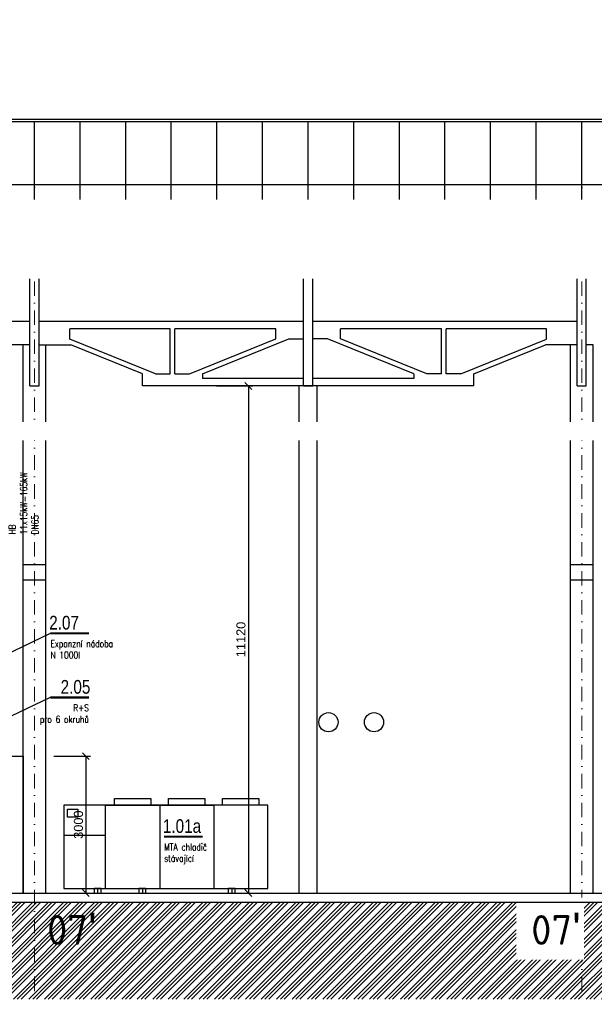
# Model space of a CAD drawing. Header units: millimetres. Extents: x -15830 to 4680139, y -28864 to 2281735.
# Tile 146 of 256: x 279604 to 292204, y 47208 to 68798. Entities that reach past the tile are written whole.
import ezdxf
from ezdxf import colors
from ezdxf.entities.mleader import LeaderData, LeaderLine
from ezdxf.math import Vec2, Vec3

# ---------------------------------------------------------------- set-up
doc = ezdxf.new("R2010")
doc.units = ezdxf.units.MM
doc.linetypes.add('DASHDOT', pattern=[25.4, 12.7, -6.35, 0, -6.35])
for name, color, linetype in [('0 @ 200', 7, 'Continuous'), ('NWT_UT_POZICE', 32, 'Continuous'), ('NWT_UT_TEXT', 90, 'Continuous'), ('NWT_UT_ZARIZENI', 4, 'Continuous'), ('UT_TEXT', 90, 'Continuous')]:
    doc.layers.add(name, color=color, linetype=linetype)
for name, color, linetype, lineweight in [('A99_N_txt-popis-50', 240, 'Continuous', 9), ('A99_N_txt-popis-50 @ 200', 240, 'Continuous', 9), ('VZT-KOTY', 2, 'Continuous', 25)]:
    doc.layers.add(name, color=color, linetype=linetype, lineweight=lineweight)
doc.styles.add('A99_popis', font='isocpeur.ttf')
doc.styles.add('ad_popis 100', font='isocpeur.ttf', dxfattribs={"height": 200})
doc.styles.add('ARIAL', font='arial.ttf', dxfattribs={"width": 0.8})
doc.styles.add('ROMANS', font='romans.shx', dxfattribs={"width": 0.8})
doc.styles.get("Standard").update_dxf_attribs({"font": 'arial.ttf'})
doc.dimstyles.new('M 1-100', dxfattribs={"dimscale": 100, "dimtxt": 2, "dimasz": 1.5, "dimexe": 1, "dimexo": 3, "dimgap": 0.6, "dimtad": 1, "dimdec": 0, "dimrnd": 5, "dimdsep": 46, "dimtxsty": 'Standard', "dimblk": 'OBLIQUE', "dimcen": 0.09, "dimclrd": 256, "dimclre": 256, "dimclrt": 256, "dimadec": 0, "dimazin": 0, "dimtfac": 1, "dimtdec": 0, "dimtmove": 1, "dimatfit": 3, "dimldrblk": 'OBLIQUE', "dimfxl": 0, "dimtolj": 1, "dimtzin": 0, "dimlwd": -1, "dimlwe": -1, "dimarcsym": 0})

# ---------------------------------------------------------------- blocks, each defined once
blk = doc.blocks.new('_Oblique')
at = {"color": 0, "linetype": 'ByBlock', "lineweight": -2}
blk.add_line((0.5, 0.5), (-0.5, -0.5), dxfattribs=at)
blk = doc.blocks.new('*D674')
at = {"layer": 'Defpoints', "color": 0, "transparency": 16777216}
for p in [(279679, 52648), (279679, 49648), (281055, 49648)]:
    blk.add_point(p, dxfattribs=at)
at = {"layer": 'VZT-KOTY', "transparency": 16777216}
for p, q in [((280355, 52648), (281155, 52648)), ((281055, 52648), (281055, 49648)), ((280355, 49648), (281155, 49648))]:
    blk.add_line(p, q, dxfattribs=at)
at = {"layer": 'VZT-KOTY', "transparency": 16777216, "xscale": 150, "yscale": 150, "zscale": 150}
for p, rotation in [((281055, 52648), 90), ((281055, 49648), 270)]:
    blk.add_blockref('_Oblique', p, dxfattribs=dict(at, rotation=rotation))
at = {"layer": 'VZT-KOTY', "lineweight": 90, "transparency": 16777216, "insert": (280893, 51148), "char_height": 200, "attachment_point": 5, "rotation": 90}
blk.add_mtext('\\A1;3000', dxfattribs=at)
blk = doc.blocks.new('*D673')
at = {"layer": 'Defpoints', "color": 0, "transparency": 16777216}
for p in [(282298, 60768), (282298, 49648), (284618, 49648)]:
    blk.add_point(p, dxfattribs=at)
at = {"layer": 'VZT-KOTY', "transparency": 16777216}
for p, q in [((283918, 60768), (284718, 60768)), ((284618, 60768), (284618, 49648)), ((283918, 49648), (284718, 49648))]:
    blk.add_line(p, q, dxfattribs=at)
at = {"layer": 'VZT-KOTY', "transparency": 16777216, "xscale": 150, "yscale": 150, "zscale": 150}
for p, rotation in [((284618, 60768), 90), ((284618, 49648), 270)]:
    blk.add_blockref('_Oblique', p, dxfattribs=dict(at, rotation=rotation))
at = {"layer": 'VZT-KOTY', "lineweight": 90, "transparency": 16777216, "insert": (284456, 55208), "char_height": 200, "attachment_point": 5, "rotation": 90}
blk.add_mtext('\\A1;11120', dxfattribs=at)
blk = doc.blocks.new('*U1031')
at = {"layer": 'A99_N_txt-popis-50 @ 200', "lineweight": 9}
ml = blk.add_multileader_mtext('Standard', dxfattribs=at)
ml.set_content('\\A1;{\\C256;odvodňovací systém \\Pbude součásti \\Pdodávky opláštění}', color=1, style='A99_popis')
ml.set_leader_properties(color=256, linetype='ByLayer', lineweight=-1)
ml.build(insert=Vec2(0, 0))
ml.multileader.update_dxf_attribs({"dogleg_length": 1, "arrow_head_size": 300, "scale": 200})
ctx = ml.context
ctx.base_point, ctx.scale, ctx.char_height, ctx.arrow_head_size, ctx.landing_gap_size, ctx.plane_origin = Vec3(114277, 64593), 200, 400, 300, 250, Vec3(117789, 60438)
notes = []
notes.append((ctx, [(1, (1, 1, 0), (124507, 64593), (-1, 0), 4890, [(0, [(125182, 62678)], 0, [])])]))
ctx.mtext.insert, ctx.mtext.width, ctx.mtext.defined_height, ctx.mtext.flow_direction = Vec3(114527, 64853), 5020, 63.5, 5
ctx.mtext.has_bg_fill, ctx.mtext.bg_color, ctx.mtext.bg_scale_factor, ctx.mtext.bg_transparency, ctx.mtext.use_window_bg_color = 1, -1073741824, 1, 0, 1
for ctx, leaders in notes:
    for number, flags, end, landing, length, lines in leaders:
        leader = LeaderData()
        leader.index, (leader.has_last_leader_line, leader.has_dogleg_vector, leader.attachment_direction) = number, flags
        leader.last_leader_point, leader.dogleg_vector, leader.dogleg_length = Vec3(end), Vec3(landing), length
        for number, points, colour, breaks in lines:
            line = LeaderLine()
            line.index, line.vertices, line.color, line.breaks = number, Vec3.list(points), colors.encode_raw_color(colour), breaks
            leader.lines.append(line)
        ctx.leaders.append(leader)

msp = doc.modelspace()

# ---------------------------------------------------------------- hatches: boundary and pattern name
at = {"layer": '0 @ 200', "linetype": 'Continuous', "lineweight": 0}
h = msp.add_hatch(dxfattribs=at)
h.set_pattern_fill('ZEM_PUVODNI', color=256, scale=0.3, angle=90)
h.set_pattern_definition([(225, (-794946.05, 268613.25), (169.705627, -169.705627), []), (225, (-795030.9, 268613.25), (169.705627, -169.705627), []), (225, (-795115.76, 268613.25), (169.705627, -169.705627), [])])
h.paths.add_polyline_path([(210058.95, 49348.252), (210058.95, 47323.252), (369396.45, 47323.252), (369396.45, 49228.252), (365028.95, 49228.252), (365028.95, 49448.252), (219828.95, 49448.252), (219828.95, 49348.252), (219378.95, 49348.252)])

# ---------------------------------------------------------------- linework, layer by layer
for p, q in [((358428.95, 66610.615), (225978.95, 66610.615)), ((358378.95, 66560.615), (226028.95, 66560.615)), ((279928.95, 63729.204), (279928.95, 66560.615)), ((280928.95, 63729.204), (280928.95, 66560.615)), ((281928.95, 63729.204), (281928.95, 66560.615)), ((282928.95, 63729.204), (282928.95, 66560.615)), ((283928.95, 63729.204), (283928.95, 66560.615)), ((284928.95, 63729.204), (284928.95, 66560.615)), ((285928.95, 63729.204), (285928.95, 66560.615)), ((286928.95, 63729.204), (286928.95, 66560.615)), ((287928.95, 63729.204), (287928.95, 66560.615)), ((288928.95, 63729.204), (288928.95, 66560.615)), ((289928.95, 63729.204), (289928.95, 66560.615)), ((290928.95, 63729.204), (290928.95, 66560.615)), ((291928.95, 63729.204), (291928.95, 66560.615)), ((226028.95, 65181.217), (358378.95, 65181.217)), ((226028.95, 63729.204), (358378.95, 63729.204)), ((279828.95, 60768.252), (279828.95, 63548.252)), ((280028.95, 63548.252), (279828.95, 63548.252)), ((279828.95, 60768.252), (279828.95, 63548.252)), ((280028.95, 63548.252), (279828.95, 63548.252)), ((280028.95, 60768.252), (280028.95, 63548.252)), ((280028.95, 60768.252), (280028.95, 63548.252)), ((291828.95, 60768.252), (291828.95, 63548.252)), ((292028.95, 63548.252), (291828.95, 63548.252)), ((291828.95, 60768.252), (291828.95, 63548.252)), ((292028.95, 63548.252), (291828.95, 63548.252)), ((292028.95, 60768.252), (292028.95, 63548.252)), ((292028.95, 60768.252), (292028.95, 63548.252)), ((285828.95, 60768.252), (285828.95, 63328.252)), ((286028.95, 63328.252), (285828.95, 63328.252)), ((286028.95, 60768.252), (286028.95, 63328.252)), ((279828.95, 63132.769), (274028.95, 63132.769)), ((285828.95, 63132.769), (280028.95, 63132.769)), ((291828.95, 63132.769), (286028.95, 63132.769)), ((292378.95, 63132.769), (292028.95, 63132.769)), ((279828.95, 62178.252), (274028.95, 62178.252)), ((285828.95, 62178.252), (280028.95, 62178.252)), ((282903.95, 62017.317), (280705.768, 62017.317)), ((280705.768, 61794.383), (280705.768, 62017.317)), ((282903.95, 61030.123), (282903.95, 62017.317)), ((285221.644, 62017.317), (283003.95, 62017.317)), ((283003.95, 61030.123), (283003.95, 62017.317)), ((285221.644, 61802.329), (285221.644, 62017.317)), ((291828.95, 62178.252), (286028.95, 62178.252)), ((288853.95, 62017.317), (286636.257, 62017.317)), ((286636.257, 61802.329), (286636.257, 62017.317)), ((288853.95, 61030.123), (288853.95, 62017.317)), ((291152.132, 62017.317), (288953.95, 62017.317)), ((288953.95, 61030.123), (288953.95, 62017.317)), ((291152.132, 61794.383), (291152.132, 62017.317)), ((282582.435, 61030.123), (280705.768, 61794.383)), ((283325.466, 61030.123), (285221.644, 61802.329)), ((283609.45, 61030.123), (285505.628, 61802.329)), ((285505.628, 61802.329), (285828.95, 61802.329)), ((286352.273, 61802.329), (286028.95, 61802.329)), ((288248.45, 61030.123), (286352.273, 61802.329)), ((288532.435, 61030.123), (286636.257, 61802.329)), ((289275.466, 61030.123), (291152.132, 61794.383)), ((279828.95, 61671.394), (279134.112, 61671.394)), ((279678.95, 49648.252), (279678.95, 61671.394)), ((280028.95, 61671.394), (280723.789, 61671.394)), ((280178.95, 49648.252), (280178.95, 61671.394)), ((282298.45, 61030.123), (280723.789, 61671.394)), ((289559.45, 61030.123), (291134.112, 61671.394)), ((291828.95, 61671.394), (291134.112, 61671.394)), ((291678.95, 49648.252), (291678.95, 61671.394)), ((292178.95, 61671.394), (292028.95, 61671.394)), ((292178.95, 49648.252), (292178.95, 61671.394)), ((282298.45, 60768.252), (282298.45, 61030.123)), ((282582.435, 61030.123), (282903.95, 61030.123)), ((283003.95, 61030.123), (283325.466, 61030.123)), ((283609.45, 61030.123), (283609.45, 60929.187)), ((285828.95, 60929.187), (283609.45, 60929.187)), ((288248.45, 60929.187), (286028.95, 60929.187)), ((288248.45, 61030.123), (288248.45, 60929.187)), ((288853.95, 61030.123), (288532.435, 61030.123)), ((289275.466, 61030.123), (288953.95, 61030.123)), ((289559.45, 60768.252), (289559.45, 61030.123)), ((279828.95, 60768.252), (280028.95, 60768.252)), ((289559.45, 60768.252), (282298.45, 60768.252)), ((285728.95, 49648.252), (285728.95, 60768.252)), ((285828.95, 60768.252), (286028.95, 60768.252)), ((286128.95, 49648.252), (286128.95, 60768.252)), ((291828.95, 60768.252), (292028.95, 60768.252)), ((280178.95, 56847.869), (279678.95, 56847.869)), ((292178.95, 56847.869), (291678.95, 56847.869)), ((280178.95, 56508.252), (279678.95, 56508.252)), ((292178.95, 56508.252), (291678.95, 56508.252)), ((220178.95, 49648.252), (364728.95, 49648.252))]:
    msp.add_line(p, q)
at = {"linetype": 'DASHDOT', "lineweight": 5, "ltscale": 25}
for p, q in [((279928.95, 65598.252), (279928.95, 47208.252)), ((291928.95, 65598.252), (291928.95, 47208.252))]:
    msp.add_line(p, q, dxfattribs=at)
at = {"layer": 'NWT_UT_TEXT'}
msp.add_line((280273.53, 53935.198), (279419.352, 53528.518), dxfattribs=at)
msp.add_lwpolyline([(280273.53, 55341.901), (278462.654, 54467.847)], dxfattribs=at)
at = {"layer": 'NWT_UT_TEXT', "const_width": 47.438}
for points in [[(280273.53, 55341.901), (281126.522, 55341.901)], [(281126.522, 53935.198), (280273.53, 53935.198)], [(282765.894, 50882.726), (283618.885, 50882.726)]]:
    msp.add_lwpolyline(points, dxfattribs=at)
at = {"layer": 'NWT_UT_ZARIZENI'}
for points in [[(268178.95, 49648.252), (268178.95, 52648.252), (279678.95, 52648.252), (279678.95, 49648.252)], [(281680.851, 51573.252), (281680.851, 51723.252), (282480.851, 51723.252), (282480.851, 51573.252)], [(282865.851, 51573.252), (282865.851, 51723.252), (283665.851, 51723.252), (283665.851, 51573.252)], [(284050.851, 51573.252), (284050.851, 51723.252), (284850.851, 51723.252), (284850.851, 51573.252)], [(280572.673, 49748.252), (285042.673, 49748.252), (285042.673, 51573.252), (280572.673, 51573.252), (280572.673, 49748.252)], [(280738.351, 49748.252), (281488.351, 49748.252), (281488.351, 51573.252)], [(281488.351, 51573.252), (282673.351, 51573.252), (282673.351, 49748.252)], [(282673.351, 51573.252), (283858.351, 51573.252), (283858.351, 49748.252)], [(280572.673, 50915.503), (281488.351, 50915.503)], [(280572.673, 49748.252), (281313.673, 49748.252), (281313.673, 49648.252)], [(281238.673, 49648.252), (281388.673, 49648.252), (281388.673, 49748.252), (281238.673, 49748.252), (281238.673, 49648.252)], [(281313.673, 49748.252), (282293.673, 49748.252), (282293.673, 49648.252)], [(282218.673, 49648.252), (282368.673, 49648.252), (282368.673, 49748.252), (282218.673, 49748.252), (282218.673, 49648.252)], [(282293.673, 49748.252), (284253.673, 49748.252), (284253.673, 49648.252)], [(284178.673, 49648.252), (284328.673, 49648.252), (284328.673, 49748.252), (284178.673, 49748.252), (284178.673, 49648.252)]]:
    msp.add_lwpolyline(points, dxfattribs=at)
msp.add_lwpolyline([(280649.582, 51489.98), (280878.847, 51489.98), (280878.847, 51315.257), (280649.582, 51315.257)], close=True, dxfattribs=at)
for centre in [(286373.95, 53393.252), (287373.95, 53393.252)]:
    msp.add_circle(centre, 210, dxfattribs=at)

# ---------------------------------------------------------------- texts
at = {"color": 1, "lineweight": 0, "insert": (280203.95, 49218.252), "char_height": 650, "attachment_point": 1, "style": 'ad_popis 100'}
msp.add_mtext_dynamic_manual_height_columns("07{\\fArial|b0|i0|c238|p34;\\H1.08333x;'}", width=832.5, gutter_width=1000, heights=[0], dxfattribs=at)
at = {"layer": 'NWT_UT_POZICE', "color": 1, "style": 'ARIAL', "width": 0.8}
for s, rotation, p in [('2.07', 359.9993989, (280251.085, 55426.047)), ('2.05', 0.0006011, (280501.327, 54019.337)), ('1.01a', 359.9993989, (282743.448, 50966.872))]:
    msp.add_text(s, height=300, rotation=rotation, dxfattribs=at).set_placement(p)
at = {"layer": 'NWT_UT_TEXT', "char_height": 150, "style": 'ROMANS'}
for s, insert, attachment_point in [('Expanzní nádoba\\PN 1000l', (280278.387, 55190.756), 1), ('R+S\\Ppro 6 okruhů', (281121.664, 53784.053), 3), ('MTA chladič\\Pstávající', (282770.751, 50731.581), 1)]:
    msp.add_mtext_dynamic_manual_height_columns(s, width=1638.98174, gutter_width=12.5, heights=[0], dxfattribs=dict(at, insert=insert, attachment_point=attachment_point))
at = {"layer": 'UT_TEXT', "insert": (280014.276, 57510.107), "char_height": 150, "attachment_point": 7, "rotation": 90, "style": 'ROMANS'}
msp.add_mtext_dynamic_manual_height_columns('\\A1;HB 11x15kW=165kW\\PDN65', width=1527.36311, gutter_width=755.638, heights=[1425.351], dxfattribs=at)

# ---------------------------------------------------------------- dimensions: what is measured, and where the dimension line sits
at = {"layer": 'VZT-KOTY', "lineweight": 90}
dim = msp.add_linear_dim(base=(281055.382, 49648.252), p1=(279678.95, 52648.252), p2=(279678.95, 49648.252), angle=90, dimstyle='M 1-100', dxfattribs=at)
dim.commit()
dim.dimension.update_dxf_attribs({"geometry": '*D674', "text_midpoint": (280893.199, 51148.252)})

# ---------------------------------------------------------------- next in the draw order: block references
at = {"layer": 'A99_N_txt-popis-50'}
msp.add_blockref('*U1031', (0, 0), dxfattribs=at)

# ---------------------------------------------------------------- next in the draw order: texts
at = {"color": 1, "lineweight": 0, "insert": (290818.95, 49218.252), "char_height": 650, "attachment_point": 1, "style": 'ad_popis 100', "bg_fill": 2}
msp.add_mtext_dynamic_manual_height_columns("07{\\fArial|b0|i0|c238|p34;\\H1.08333x;'}", width=832.5, gutter_width=1000, heights=[0], dxfattribs=at)

# ---------------------------------------------------------------- next in the draw order: leaders
at = {"layer": '0 @ 200', "lineweight": 9}
ml = msp.add_multileader_mtext('Standard', dxfattribs=at)
ml.set_content('\\A1;{\\C256;demontáž pásového světlíku}', color=1, style='A99_popis')
ml.set_leader_properties(color=256, linetype='ByLayer', lineweight=-1)
ml.build(insert=Vec2(0, 0))
ml.multileader.update_dxf_attribs({"dogleg_length": 1, "arrow_head_size": 300, "scale": 200})
ctx = ml.context
ctx.base_point, ctx.scale, ctx.char_height, ctx.arrow_head_size, ctx.landing_gap_size, ctx.plane_origin = Vec3(229028.95, 68458.252), 200, 400, 300, 250, Vec3(231833.95, 60672.091)
notes = []
notes.append((ctx, [(0, (1, 1, 0), (228383.95, 68458.252), (1, 0), 645, [(0, [(228383.95, 66610.615)], 0, [])])]))
ctx.mtext.insert, ctx.mtext.width, ctx.mtext.defined_height, ctx.mtext.flow_direction = Vec3(229278.95, 68718.252), 7477.42517, 1693.333, 5
ctx.mtext.has_bg_fill, ctx.mtext.bg_color, ctx.mtext.bg_scale_factor, ctx.mtext.bg_transparency, ctx.mtext.use_window_bg_color = 1, -1073741824, 1, 0, 1
ml = msp.add_multileader_mtext('Standard', dxfattribs=at)
ml.set_content('\\A1;{\\C256;vybourání oken a dozdění okenních otvorů}', color=1, style='A99_popis')
ml.set_leader_properties(color=256, linetype='ByLayer', lineweight=-1)
ml.build(insert=Vec2(0, 0))
ml.multileader.update_dxf_attribs({"dogleg_length": 1, "arrow_head_size": 300, "scale": 200})
ctx = ml.context
ctx.base_point, ctx.scale, ctx.char_height, ctx.arrow_head_size, ctx.landing_gap_size, ctx.plane_origin = Vec3(212971.45, 59778.019), 200, 400, 300, 250, Vec3(215113.95, 48932.228)
notes.append((ctx, [(1, (1, 1, 0), (218256.45, 59778.019), (-1, 0), 585, [(0, [(219378.95, 59778.252)], 0, [])])]))
ctx.mtext.insert, ctx.mtext.width, ctx.mtext.defined_height, ctx.mtext.flow_direction = Vec3(213221.45, 59978.019), 4450, 1693.333, 5
ctx.mtext.has_bg_fill, ctx.mtext.bg_color, ctx.mtext.bg_scale_factor, ctx.mtext.bg_transparency, ctx.mtext.use_window_bg_color = 1, -1073741824, 1, 0, 1
for ctx, leaders in notes:
    for number, flags, end, landing, length, lines in leaders:
        leader = LeaderData()
        leader.index, (leader.has_last_leader_line, leader.has_dogleg_vector, leader.attachment_direction) = number, flags
        leader.last_leader_point, leader.dogleg_vector, leader.dogleg_length = Vec3(end), Vec3(landing), length
        for number, points, colour, breaks in lines:
            line = LeaderLine()
            line.index, line.vertices, line.color, line.breaks = number, Vec3.list(points), colors.encode_raw_color(colour), breaks
            leader.lines.append(line)
        ctx.leaders.append(leader)

# ---------------------------------------------------------------- next in the draw order: linework, layer by layer
msp.add_line((219828.95, 49448.252), (364728.95, 49448.252))

# ---------------------------------------------------------------- next in the draw order: dimensions: what is measured, and where the dimension line sits
at = {"layer": 'VZT-KOTY', "lineweight": 90}
dim = msp.add_linear_dim(base=(284618.268, 49648.252), p1=(282298.45, 60768.252), p2=(282298.45, 49648.252), angle=90, dimstyle='M 1-100', dxfattribs=at)
dim.commit()
dim.dimension.update_dxf_attribs({"geometry": '*D673', "text_midpoint": (284456.153, 55208.252)})

doc.saveas('drawing.dxf')
